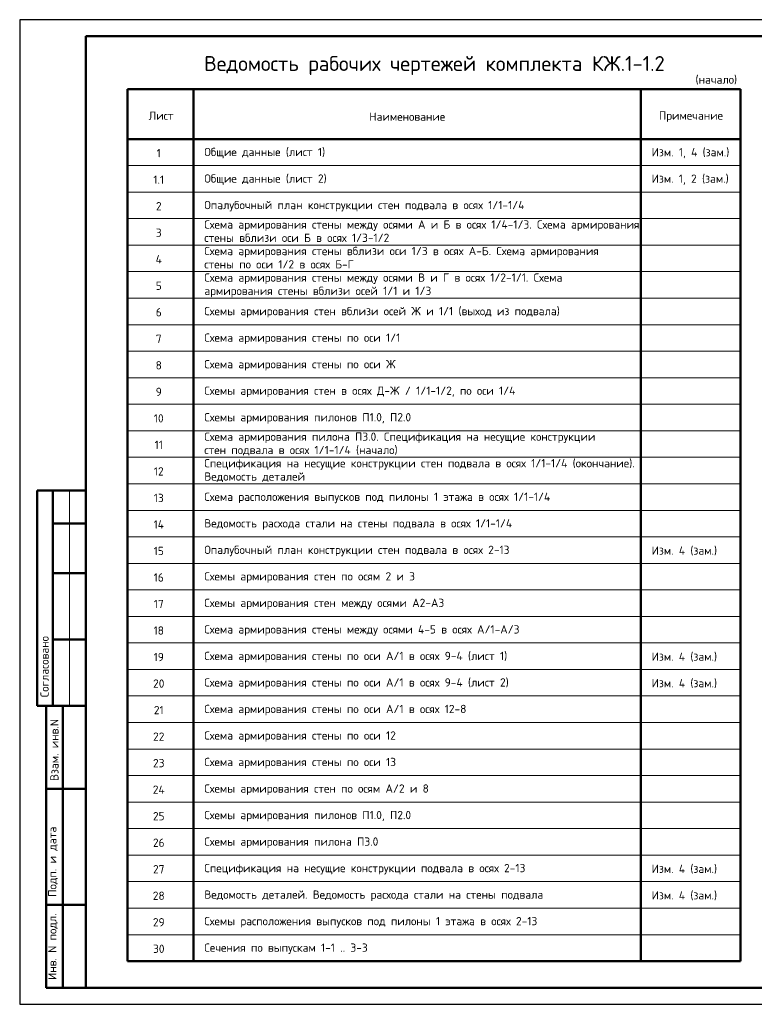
# Model space of a CAD drawing. Header units: millimetres. Extents: x 0 to 42000, y 0 to 29700.
# Tile 1 of 4: x 0 to 22170, y 0 to 29700. Entities that reach past the tile are written whole.
import ezdxf

# ---------------------------------------------------------------- set-up
doc = ezdxf.new("R2010")
doc.units = ezdxf.units.MM
for name, color, linetype, lineweight in [('Standard', 7, 'Continuous', 25), ('Общий01', 7, 'Continuous', 13), ('Текст_ общее', 7, 'Continuous', 25)]:
    doc.layers.add(name, color=color, linetype=linetype, lineweight=lineweight)
doc.styles.add('ISOCPEUR', font='txt')

msp = doc.modelspace()

# ---------------------------------------------------------------- linework, layer by layer
at = {"layer": 'Standard', "color": 7, "linetype": 'Continuous', "lineweight": 25, "transparency": 33554687}
msp.add_line((2000, 29200), (2000, 1058), dxfattribs=at)
at = {"layer": 'Standard', "color": 7, "linetype": 'Continuous', "lineweight": 50, "transparency": 33554687}
for p, q in [((3250, 27600), (21750, 27600)), ((3250, 27600), (3250, 1300)), ((5250, 27600), (5250, 1300)), ((18750, 27600), (18750, 1300)), ((21750, 27600), (21750, 1300)), ((3250, 26100), (21750, 26100)), ((6, 15500), (0, 15500)), ((2000, 15500), (527, 15500)), ((527, 15500), (527, 9000)), ((527, 15500), (527, 9000)), ((1000, 15500), (1000, 9000)), ((2000, 14500), (1000, 14500)), ((2000, 13000), (1000, 13000)), ((2000, 11000), (1000, 11000)), ((0, 9000), (6, 9000)), ((527, 9000), (2000, 9000)), ((800, 500), (800, 9000)), ((800, 500), (800, 9000)), ((1300, 500), (1300, 9000)), ((800, 6500), (2000, 6500)), ((800, 3000), (2000, 3000)), ((3250, 1300), (21750, 1300)), ((2000, 500), (800, 500))]:
    msp.add_line(p, q, dxfattribs=at)
at = {"layer": 'Standard', "color": 7, "linetype": 'Continuous', "lineweight": 13, "transparency": 33554687}
for p, q in [((3250, 25300), (21750, 25300)), ((3250, 24500), (21750, 24500)), ((3250, 23700), (21750, 23700)), ((3250, 22900), (21750, 22900)), ((3250, 22100), (21750, 22100)), ((3250, 21300), (21750, 21300)), ((3250, 20500), (21750, 20500)), ((3250, 19700), (21750, 19700)), ((3250, 18900), (21750, 18900)), ((3250, 18100), (21750, 18100)), ((3250, 17300), (21750, 17300)), ((3250, 16500), (21750, 16500)), ((1500, 15500), (1500, 9000)), ((3250, 15700), (21750, 15700)), ((3250, 14900), (21750, 14900)), ((3250, 14100), (21750, 14100)), ((3250, 13300), (21750, 13300)), ((3250, 12500), (21750, 12500)), ((3250, 11700), (21750, 11700)), ((3250, 10900), (21750, 10900)), ((3250, 10100), (21750, 10100)), ((3250, 9300), (21750, 9300)), ((3250, 9300), (21750, 9300)), ((3250, 8500), (21750, 8500)), ((3250, 7700), (21750, 7700)), ((3250, 6900), (21750, 6900)), ((3250, 6100), (21750, 6100)), ((3250, 5300), (21750, 5300)), ((3250, 4500), (21750, 4500)), ((3250, 3700), (21750, 3700)), ((3250, 2900), (21750, 2900)), ((3250, 2100), (21750, 2100))]:
    msp.add_line(p, q, dxfattribs=at)
at = {"layer": 'Standard', "color": 7, "linetype": 'Continuous', "lineweight": 25, "transparency": 33554687}
msp.add_lwpolyline([(0, 0), (42000, 0), (42000, 29700), (0, 29700), (0, 0)], close=True, dxfattribs=at)
at = {"layer": 'Standard', "color": 7, "linetype": 'Continuous', "lineweight": 50, "transparency": 33554687}
msp.add_lwpolyline([(2000, 29200), (41500, 29200), (41500, 500), (2000, 500), (2000, 29200)], close=True, dxfattribs=at)

# ---------------------------------------------------------------- texts
at = {"layer": 'Standard', "color": 7, "linetype": 'Continuous', "lineweight": 13, "transparency": 33554687, "char_height": 250, "style": 'ISOCPEUR'}
for s, insert, width, attachment_point in [('\\A1;{\\fISOCPEUR|i0|b0;\\H250.000000;\\W1.000000;\\C7;Общие данные (лист 1)}\\P', (5572, 25675), 3696.6, 4), ('\\A1;{\\fISOCPEUR|i0|b0;\\H250.000000;\\W1.000000;\\C7;1}\\P', (4197, 25675), 194.44, 5), ('\\A1;{\\fISOCPEUR|i0|b0;\\H250.000000;\\W1.000000;\\C7;Изм. 1, 4 (зам.)}\\P', (19072, 25675), 2457.37, 4), ('\\A1;{\\fISOCPEUR|i0|b0;\\H250.000000;\\W1.000000;\\C7;1.1}\\P', (4197, 24875), 410.53, 5), ('\\A1;{\\fISOCPEUR|i0|b0;\\H250.000000;\\W1.000000;\\C7;Общие данные (лист 2)}\\P', (5572, 24875), 3748.3, 4), ('\\A1;{\\fISOCPEUR|i0|b0;\\H250.000000;\\W1.000000;\\C7;Изм. 1, 2 (зам.)}\\P', (19072, 24875), 2432.32, 4), ('\\A1;{\\fISOCPEUR|i0|b0;\\H250.000000;\\W1.000000;\\C7;Опалубочный план конструкции стен подвала в осях 1/1-1/4}\\P', (5572, 24075), 9822.47, 4), ('\\A1;{\\fISOCPEUR|i0|b0;\\H250.000000;\\W1.000000;\\C7;2}\\P', (4197, 24075), 272.22, 5), ('\\A1;{\\fISOCPEUR|i0|b0;\\H250.000000;\\W1.000000;\\C7;3}\\P', (4197, 23275), 272.22, 5), ('\\A1;{\\fISOCPEUR|i0|b0;\\H250.000000;\\W1.000000;\\C7;4}\\P', (4197, 22475), 300, 5), ('\\A1;{\\fISOCPEUR|i0|b0;\\H250.000000;\\W1.000000;\\C7;5}\\P', (4197, 21675), 272.22, 5), ('\\A1;{\\fISOCPEUR|i0|b0;\\H250.000000;\\W1.000000;\\C7;6}\\P', (4197, 20875), 272.22, 5), ('\\A1;{\\fISOCPEUR|i0|b0;\\H250.000000;\\W1.000000;\\C7;7}\\P', (4197, 20075), 272.22, 5), ('\\A1;{\\fISOCPEUR|i0|b0;\\H250.000000;\\W1.000000;\\C7;Схема армирования стены по оси Ж}\\P', (5572, 19275), 5823.91, 4), ('\\A1;{\\fISOCPEUR|i0|b0;\\H250.000000;\\W1.000000;\\C7;8}\\P', (4197, 19275), 272.22, 5), ('\\A1;{\\fISOCPEUR|i0|b0;\\H250.000000;\\W1.000000;\\C7;9}\\P', (4197, 18475), 272.22, 5), ('\\A1;{\\fISOCPEUR|i0|b0;\\H250.000000;\\W1.000000;\\C7;Схемы армирования стен в осях Д-Ж / 1/1-1/2, по оси 1/4}\\P', (5572, 18475), 9459.24, 4), ('\\A1;{\\fISOCPEUR|i0|b0;\\H250.000000;\\W1.000000;\\C7;Схемы армирования пилонов П1.0, П2.0}\\P', (5572, 17675), 6160.46, 4), ('\\A1;{\\fISOCPEUR|i0|b0;\\H250.000000;\\W1.000000;\\C7;10}\\P', (4197, 17675), 393.75, 5), ('\\A1;{\\fISOCPEUR|i0|b0;\\H250.000000;\\W1.000000;\\C7;11}\\P', (4197, 16875), 328.12, 5), ('\\A1;{\\fISOCPEUR|i0|b0;\\H250.000000;\\W1.000000;\\C7;12}\\P', (4197, 16075), 393.75, 5), ('\\A1;{\\fISOCPEUR|i0|b0;\\H250.000000;\\W1.000000;\\C7;Схема расположения выпусков под пилоны 1 этажа в осях 1/1-1/4}\\P', (5572, 15275), 10647.1, 4), ('\\A1;{\\fISOCPEUR|i0|b0;\\H250.000000;\\W1.000000;\\C7;13}\\P', (4197, 15275), 393.75, 5), ('\\A1;{\\fISOCPEUR|i0|b0;\\H250.000000;\\W1.000000;\\C7;14}\\P', (4197, 14475), 420.59, 5), ('\\A1;{\\fISOCPEUR|i0|b0;\\H250.000000;\\W1.000000;\\C7;Ведомость расхода стали на стены подвала в осях 1/1-1/4}\\P', (5572, 14475), 9672.44, 4), ('\\A1;{\\fISOCPEUR|i0|b0;\\H250.000000;\\W1.000000;\\C7;Опалубочный план конструкции стен подвала в осях 2-13}\\P', (5572, 13675), 9373.66, 4), ('\\A1;{\\fISOCPEUR|i0|b0;\\H250.000000;\\W1.000000;\\C7;15}\\P', (4197, 13675), 393.75, 5), ('\\A1;{\\fISOCPEUR|i0|b0;\\H250.000000;\\W1.000000;\\C7;Изм. 4 (зам.)}\\P', (19072, 13675), 2096.91, 4), ('\\A1;{\\fISOCPEUR|i0|b0;\\H250.000000;\\W1.000000;\\C7;Схемы армирования стен по осям 2 и 3}\\P', (5572, 12875), 6399.01, 4), ('\\A1;{\\fISOCPEUR|i0|b0;\\H250.000000;\\W1.000000;\\C7;16}\\P', (4197, 12875), 393.75, 5), ('\\A1;{\\fISOCPEUR|i0|b0;\\H250.000000;\\W1.000000;\\C7;17}\\P', (4197, 12075), 393.75, 5), ('\\A1;{\\fISOCPEUR|i0|b0;\\H250.000000;\\W1.000000;\\C7;Схемы армирования стен между осями А2-А3}\\P', (5572, 12075), 7324.14, 4), ('\\A1;{\\fISOCPEUR|i0|b0;\\H250.000000;\\W1.000000;\\C7;18}\\P', (4197, 11275), 393.75, 5), ('\\A1;{\\fISOCPEUR|i0|b0;\\H250.000000;\\W1.000000;\\C7;Схема армирования стены между осями 4-5 в осях А/1-А/3}\\P', (5572, 11275), 9673.7, 4), ('\\A1;{\\fISOCPEUR|i0|b0;\\H250.000000;\\W1.000000;\\C7;19}\\P', (4197, 10475), 393.75, 5), ('\\A1;{\\fISOCPEUR|i0|b0;\\H250.000000;\\W1.000000;\\C7;Схема армирования стены по оси А/1 в осях 9-4 (лист 1)}\\P', (5572, 10475), 9297.99, 4), ('\\A1;{\\fISOCPEUR|i0|b0;\\H250.000000;\\W1.000000;\\C7;Изм. 4 (зам.)}\\P', (19072, 10475), 2096.91, 4), ('\\A1;{\\fISOCPEUR|i0|b0;\\H250.000000;\\W1.000000;\\C7;20}\\P', (4197, 9675), 459.38, 5), ('\\A1;{\\fISOCPEUR|i0|b0;\\H250.000000;\\W1.000000;\\C7;Схема армирования стены по оси А/1 в осях 9-4 (лист 2)}\\P', (5572, 9675), 9348.66, 4), ('\\A1;{\\fISOCPEUR|i0|b0;\\H250.000000;\\W1.000000;\\C7;Изм. 4 (зам.)}\\P', (19072, 9675), 2096.91, 4), ('\\A1;{\\fISOCPEUR|i0|b0;\\H250.000000;\\W1.000000;\\C7;Схема армирования стены по оси А/1 в осях 12-8}\\P', (5572, 8875), 8047.68, 4), ('\\A1;{\\fISOCPEUR|i0|b0;\\H250.000000;\\W1.000000;\\C7;21}\\P', (4197, 8875), 393.75, 5), ('\\A1;{\\fISOCPEUR|i0|b0;\\H250.000000;\\W1.000000;\\C7;Схема армирования стены по оси 12}\\P', (5572, 8075), 5872.86, 4), ('\\A1;{\\fISOCPEUR|i0|b0;\\H250.000000;\\W1.000000;\\C7;22}\\P', (4197, 8075), 459.38, 5), ('\\A1;{\\fISOCPEUR|i0|b0;\\H250.000000;\\W1.000000;\\C7;Схема армирования стены по оси 13}\\P', (5572, 7275), 5872.86, 4), ('\\A1;{\\fISOCPEUR|i0|b0;\\H250.000000;\\W1.000000;\\C7;23}\\P', (4197, 7275), 459.38, 5), ('\\A1;{\\fISOCPEUR|i0|b0;\\H250.000000;\\W1.000000;\\C7;24}\\P', (4197, 6475), 485.29, 5), ('\\A1;{\\fISOCPEUR|i0|b0;\\H250.000000;\\W1.000000;\\C7;Схемы армирования стен по осям А/2 и 8}\\P', (5572, 6475), 6799.07, 4), ('\\A1;{\\fISOCPEUR|i0|b0;\\H250.000000;\\W1.000000;\\C7;Схемы армирования пилонов П1.0, П2.0}\\P', (5572, 5675), 6160.46, 4), ('\\A1;{\\fISOCPEUR|i0|b0;\\H250.000000;\\W1.000000;\\C7;25}\\P', (4197, 5675), 459.38, 5), ('\\A1;{\\fISOCPEUR|i0|b0;\\H250.000000;\\W1.000000;\\C7;Схемы армирования пилона П3.0}\\P', (5572, 4875), 5198.78, 4), ('\\A1;{\\fISOCPEUR|i0|b0;\\H250.000000;\\W1.000000;\\C7;26}\\P', (4197, 4875), 459.38, 5), ('\\A1;{\\fISOCPEUR|i0|b0;\\H250.000000;\\W1.000000;\\C7;27}\\P', (4197, 4075), 459.38, 5), ('\\A1;{\\fISOCPEUR|i0|b0;\\H250.000000;\\W1.000000;\\C7;Спецификация на несущие конструкции подвала в осях 2-13}\\P', (5572, 4075), 9798.72, 4), ('\\A1;{\\fISOCPEUR|i0|b0;\\H250.000000;\\W1.000000;\\C7;Изм. 4 (зам.)}\\P', (19072, 4075), 2096.91, 4), ('\\A1;{\\fISOCPEUR|i0|b0;\\H250.000000;\\W1.000000;\\C7;Ведомость деталей. Ведомость расхода стали на стены подвала}\\P', (5572, 3275), 10599.41, 4), ('\\A1;{\\fISOCPEUR|i0|b0;\\H250.000000;\\W1.000000;\\C7;28}\\P', (4197, 3275), 459.38, 5), ('\\A1;{\\fISOCPEUR|i0|b0;\\H250.000000;\\W1.000000;\\C7;Изм. 4 (зам.)}\\P', (19072, 3275), 2096.91, 4), ('\\A1;{\\fISOCPEUR|i0|b0;\\H250.000000;\\W1.000000;\\C7;Схемы расположения выпусков под пилоны 1 этажа в осях 2-13}\\P', (5572, 2475), 10198.17, 4), ('\\A1;{\\fISOCPEUR|i0|b0;\\H250.000000;\\W1.000000;\\C7;29}\\P', (4197, 2475), 459.38, 5), ('\\A1;{\\fISOCPEUR|i0|b0;\\H250.000000;\\W1.000000;\\C7;30}\\P', (4197, 1675), 459.38, 5), ('\\A1;{\\fISOCPEUR|i0|b0;\\H250.000000;\\W1.000000;\\C7;Сечения по выпускам 1-1 .. 3-3}\\P', (5572, 1675), 4996.27, 4)]:
    msp.add_mtext(s, dxfattribs=dict(at, insert=insert, width=width, attachment_point=attachment_point))
at = {"layer": 'Standard', "color": 7, "linetype": 'Continuous', "lineweight": -3, "transparency": 33554687, "char_height": 250, "attachment_point": 1, "line_spacing_factor": 0.963855}
for s, insert, width in [('\\A1;{\\fISOCPEUR|i0|b0;\\H250.000000;\\W1.000000;\\C7;Схема армирования стены между осями А и Б в осях 1/4-1/3. Схема армирования}\\P{\\fISOCPEUR|i0|b0;\\H250.000000;\\W1.000000;\\C7;стены вблизи оси Б в осях 1/3-1/2}\\P', (5572, 23647), 13166.88), ('\\A1;{\\fISOCPEUR|i0|b0;\\H250.000000;\\W1.000000;\\C7;Схема армирования стены вблизи оси 1/3 в осях А-Б. Схема армирования}\\P{\\fISOCPEUR|i0|b0;\\H250.000000;\\W1.000000;\\C7;стены по оси 1/2 в осях Б-Г}\\P', (5572, 22847), 11904.38), ('\\A1;{\\fISOCPEUR|i0|b0;\\H250.000000;\\W1.000000;\\C7;Схема армирования стены между осями В и Г в осях 1/2-1/1. Схема}\\P{\\fISOCPEUR|i0|b0;\\H250.000000;\\W1.000000;\\C7;армирования стены вблизи осей 1/1 и 1/3}\\P', (5572, 22047), 10891.88), ('\\A1;{\\fISOCPEUR|i0|b0;\\H250.000000;\\W1.000000;\\C7;Схема армирования пилона П3.0. Спецификация на несущие конструкции}\\P{\\fISOCPEUR|i0|b0;\\H250.000000;\\W1.000000;\\C7;стен подвала в осях 1/1-1/4 (начало)}\\P', (5572, 17247), 11691.88), ('\\A1;{\\fISOCPEUR|i0|b0;\\H250.000000;\\W1.000000;\\C7;Спецификация на несущие конструкции стен подвала в осях 1/1-1/4 (окончание).}\\P{\\fISOCPEUR|i0|b0;\\H250.000000;\\W1.000000;\\C7;Ведомость деталей}\\P', (5572, 16447), 13116.88)]:
    msp.add_mtext(s, dxfattribs=dict(at, insert=insert, width=width))
at = {"layer": 'Standard', "color": 7, "linetype": 'Continuous', "lineweight": -3, "transparency": 33554687, "char_height": 250, "attachment_point": 4, "style": 'ISOCPEUR'}
for s, insert, width in [('\\A1;{\\fISOCPEUR|i0|b0;\\H250.000000;\\W1.000000;\\C7;Схемы армирования стен вблизи осей Ж и 1/1 (выход из подвала)}\\P', (5572, 20875), 10548.23), ('\\A1;{\\fISOCPEUR|i0|b0;\\H250.000000;\\W1.000000;\\C7;Схема армирования стены по оси 1/1}\\P', (5572, 20075), 5996.89)]:
    msp.add_mtext(s, dxfattribs=dict(at, insert=insert, width=width))
at = {"layer": 'Standard', "color": 7, "linetype": 'Continuous', "lineweight": 50, "transparency": 33554687, "char_height": 250, "attachment_point": 7, "rotation": 90, "style": 'ISOCPEUR'}
for s, insert, width in [('\\A1;{\\fISOCPEUR|i0|b0;\\H250.000000;\\W1.000000;\\C7;Согласовано}\\P', (875, 9261), 2071.88), ('\\A1;{\\fISOCPEUR|i0|b0;\\H250.000000;\\W1.000000;\\C7;Взам. инв.N}\\P', (1173, 6736), 1909.1), ('\\A1;{\\fISOCPEUR|i0|b0;\\H250.000000;\\W1.000000;\\C7;Подп. и дата}\\P', (1149, 3242), 2197.06), ('\\A1;{\\fISOCPEUR|i0|b0;\\H250.000000;\\W1.000000;\\C7;Инв. N подл.}\\P', (1149, 734), 2021.79)]:
    msp.add_mtext(s, dxfattribs=dict(at, insert=insert, width=width))
at = {"layer": 'Общий01', "transparency": 33554687, "attachment_point": 5, "style": 'ISOCPEUR'}
for s, insert, char_height, width in [('\\A1;{\\fISOCPEUR|i0|b0;\\H450.000000;\\W1.000000;\\C7;Ведомость рабочих чертежей комплекта КЖ.1-1.2}\\P', (12517, 28317), 450, 14395.79), ('\\A1;{\\fISOCPEUR|i0|b0;\\H250.000000;\\W1.000000;\\C7;Лист}\\P', (4268, 26804), 250, 867.19), ('\\A1;{\\fISOCPEUR|i0|b0;\\H250.000000;\\W1.000000;\\C7;Наименование}\\P', (11697, 26775), 250, 2322.22), ('\\A1;{\\fISOCPEUR|i0|b0;\\H250.000000;\\W1.000000;\\C7;Примечание}\\P', (20258, 26775), 250, 1946.67)]:
    msp.add_mtext(s, dxfattribs=dict(at, insert=insert, char_height=char_height, width=width))
at = {"layer": 'Текст_ общее', "color": 7, "linetype": 'Continuous', "lineweight": 13, "transparency": 33554687, "insert": (21650, 28019), "char_height": 250, "width": 1420.37, "attachment_point": 3, "style": 'ISOCPEUR'}
msp.add_mtext('\\A1;{\\fISOCPEUR|i0|b0;\\H250.000000;\\W1.000000;\\C7;(начало)}\\P', dxfattribs=at)

doc.saveas('drawing.dxf')
